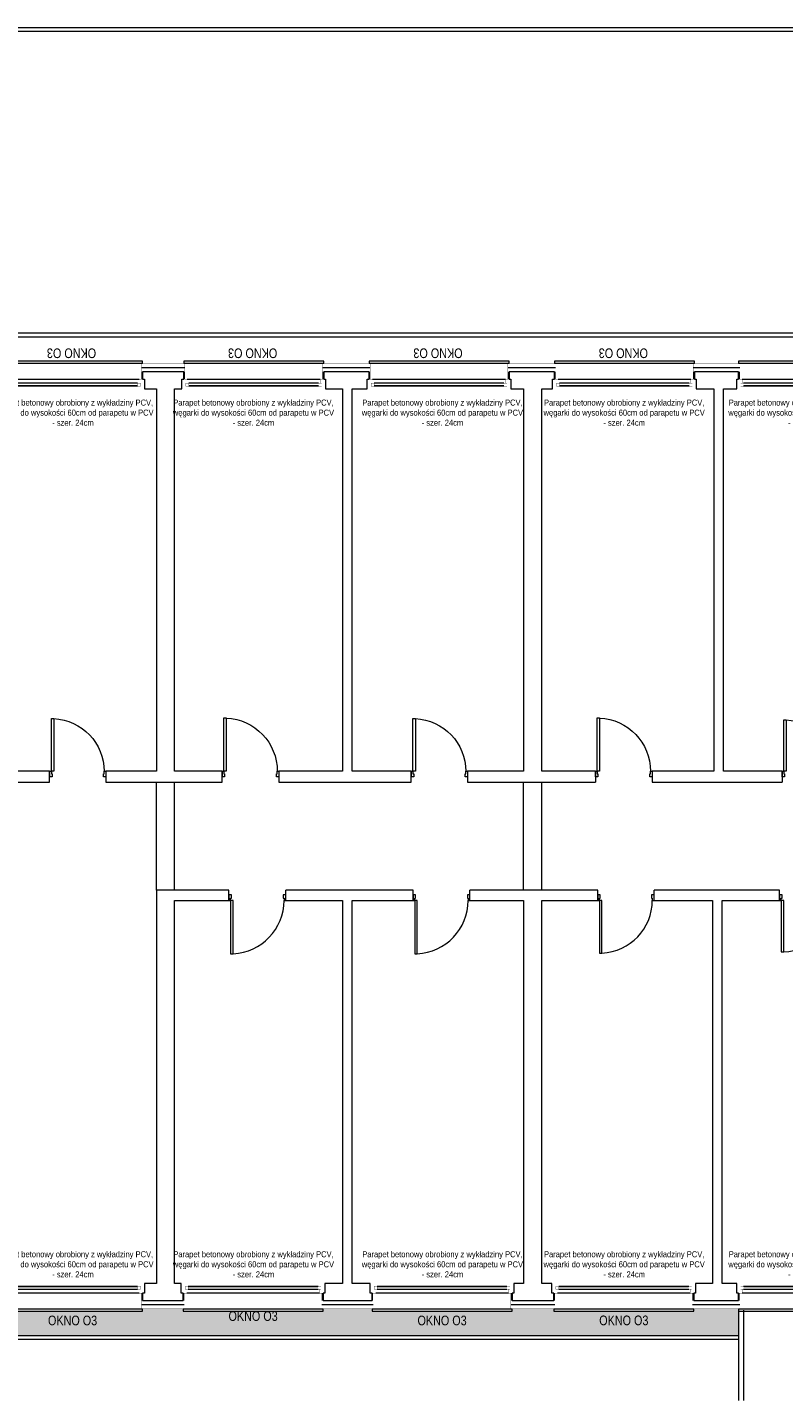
# Model space of a CAD drawing. Header units: millimetres. Extents: x 18880 to 99371, y -5529 to 27899.
# Tile 127 of 161: x 28266 to 29519, y 22079 to 24355. Entities that reach past the tile are written whole.
import ezdxf

# ---------------------------------------------------------------- set-up
doc = ezdxf.new("R2010")
doc.units = ezdxf.units.MM
doc.set_wipeout_variables(frame=1)
doc.linetypes.add('DASHED', pattern=[19.05, 12.7, -6.35])
for name, color, linetype, lineweight in [('AA_HATCH', 251, 'Continuous', 0), ('AA_IZOLACJA', 251, 'Continuous', 0), ('AA_OPIS', 2, 'Continuous', 0), ('AA_WIDOK', 254, 'Continuous', 0), ('Drzwi ArchiCAD_Nr_Pióra__1', 7, 'Continuous', 13), ('Drzwi ArchiCAD_Nr_Pióra__23', 4, 'Continuous', 20), ('Drzwi ArchiCAD_Nr_Pióra__3', 4, 'Continuous', 18), ('K_SCIANY', 90, 'Continuous', 20)]:
    doc.layers.add(name, color=color, linetype=linetype, lineweight=lineweight)
doc.layers.add('Drzwi ArchiCAD', color=7, linetype='Continuous')
doc.layers.add('Okna ArchiCADa', color=7, linetype='Continuous')
doc.styles.add('ARIAL', font='arial.ttf')
doc.styles.add('Arial Narrow', font='txt')
doc.linetypes.add('BATTING', pattern='A,0.0001,-0.1,[134,ltypeshp.shx,S=0.1,R=0,X=-0.1,Y=0],-0.2,[134,ltypeshp.shx,S=0.1,R=180,X=0.1,Y=0],-0.1', length=0.4001)
doc.linetypes.add('STYROPIAN', pattern='A,0.000141,[1,styropian.shx,S=1,R=0,X=0,Y=0],-14.102004', length=14.102145)

# ---------------------------------------------------------------- blocks, each defined once
blk = doc.blocks.new('D1 Drzwi proste 12_33')
at = {"layer": 'Drzwi ArchiCAD_Nr_Pióra__1', "linetype": 'Continuous'}
for p, q in [((-465, 0), (-465, -90)), ((465, 0), (465, -90))]:
    blk.add_line(p, q, dxfattribs=at)
at = {"layer": 'Drzwi ArchiCAD_Nr_Pióra__23', "linetype": 'Continuous'}
for p, q in [((-437, 0), (-465, 0)), ((-465, 0), (-465, -90)), ((-437, -40), (-437, 0)), ((465, 0), (437, 0)), ((437, 0), (437, -40)), ((465, -90), (465, 0)), ((-465, -90), (-425, -90)), ((-425, -40), (-437, -40)), ((-425, -90), (-425, -40)), ((437, -40), (425, -40)), ((425, -40), (425, -90)), ((425, -90), (465, -90))]:
    blk.add_line(p, q, dxfattribs=at)
at = {"layer": 'Drzwi ArchiCAD_Nr_Pióra__3', "linetype": 'Continuous'}
for p, q in [((437, 874), (397, 874)), ((397, 874), (397, 0)), ((437, 0), (437, 874)), ((397, 0), (437, 0))]:
    blk.add_line(p, q, dxfattribs=at)
blk.add_arc((437, 0), 874, 92.6231, 180, dxfattribs=at)
blk = doc.blocks.new('D1 Drzwi proste 12_31')
at = {"layer": 'Drzwi ArchiCAD_Nr_Pióra__1', "linetype": 'Continuous'}
for p, q in [((-470, 0), (-470, -90)), ((470, 0), (470, -90))]:
    blk.add_line(p, q, dxfattribs=at)
at = {"layer": 'Drzwi ArchiCAD_Nr_Pióra__23', "linetype": 'Continuous'}
for p, q in [((-442, 0), (-470, 0)), ((-470, 0), (-470, -90)), ((-442, -40), (-442, 0)), ((470, 0), (442, 0)), ((442, 0), (442, -40)), ((470, -90), (470, 0)), ((-470, -90), (-430, -90)), ((-430, -40), (-442, -40)), ((-430, -90), (-430, -40)), ((442, -40), (430, -40)), ((430, -40), (430, -90)), ((430, -90), (470, -90))]:
    blk.add_line(p, q, dxfattribs=at)
at = {"layer": 'Drzwi ArchiCAD_Nr_Pióra__3', "linetype": 'Continuous'}
for p, q in [((442, 884), (402, 884)), ((402, 884), (402, 0)), ((442, 0), (442, 884)), ((402, 0), (442, 0))]:
    blk.add_line(p, q, dxfattribs=at)
blk.add_arc((442, 0), 884, 92.5935, 180, dxfattribs=at)
blk = doc.blocks.new('D1 Drzwi proste 12_34')
at = {"layer": 'Drzwi ArchiCAD_Nr_Pióra__1', "linetype": 'Continuous'}
for p, q in [((-455, 0), (-455, -90)), ((455, 0), (455, -90))]:
    blk.add_line(p, q, dxfattribs=at)
at = {"layer": 'Drzwi ArchiCAD_Nr_Pióra__23', "linetype": 'Continuous'}
for p, q in [((-427, 0), (-455, 0)), ((-455, 0), (-455, -90)), ((-427, -40), (-427, 0)), ((455, 0), (427, 0)), ((427, 0), (427, -40)), ((455, -90), (455, 0)), ((-455, -90), (-415, -90)), ((-415, -40), (-427, -40)), ((-415, -90), (-415, -40)), ((427, -40), (415, -40)), ((415, -40), (415, -90)), ((415, -90), (455, -90))]:
    blk.add_line(p, q, dxfattribs=at)
at = {"layer": 'Drzwi ArchiCAD_Nr_Pióra__3', "linetype": 'Continuous'}
for p, q in [((427, 854), (387, 854)), ((387, 854), (387, 0)), ((427, 0), (427, 854)), ((387, 0), (427, 0))]:
    blk.add_line(p, q, dxfattribs=at)
blk.add_arc((427, 0), 854, 92.6846, 180, dxfattribs=at)
blk = doc.blocks.new('D1 Drzwi proste 12_35')
at = {"layer": 'Drzwi ArchiCAD_Nr_Pióra__1', "linetype": 'Continuous'}
for p, q in [((-470, 0), (-470, -90)), ((470, 0), (470, -90))]:
    blk.add_line(p, q, dxfattribs=at)
at = {"layer": 'Drzwi ArchiCAD_Nr_Pióra__23', "linetype": 'Continuous'}
for p, q in [((-442, 0), (-470, 0)), ((-470, 0), (-470, -90)), ((-442, -40), (-442, 0)), ((470, 0), (442, 0)), ((442, 0), (442, -40)), ((470, -90), (470, 0)), ((-470, -90), (-430, -90)), ((-430, -40), (-442, -40)), ((-430, -90), (-430, -40)), ((442, -40), (430, -40)), ((430, -40), (430, -90)), ((430, -90), (470, -90))]:
    blk.add_line(p, q, dxfattribs=at)
at = {"layer": 'Drzwi ArchiCAD_Nr_Pióra__3', "linetype": 'Continuous'}
for p, q in [((442, 884), (402, 884)), ((402, 884), (402, 0)), ((442, 0), (442, 884)), ((402, 0), (442, 0))]:
    blk.add_line(p, q, dxfattribs=at)
blk.add_arc((442, 0), 884, 92.5935, 180, dxfattribs=at)
blk = doc.blocks.new('D1 Drzwi proste 12_36')
at = {"layer": 'Drzwi ArchiCAD_Nr_Pióra__1', "linetype": 'Continuous'}
for p, q in [((-465, 0), (-465, -90)), ((465, 0), (465, -90))]:
    blk.add_line(p, q, dxfattribs=at)
at = {"layer": 'Drzwi ArchiCAD_Nr_Pióra__23', "linetype": 'Continuous'}
for p, q in [((-437, 0), (-465, 0)), ((-465, 0), (-465, -90)), ((-437, -40), (-437, 0)), ((465, 0), (437, 0)), ((437, 0), (437, -40)), ((465, -90), (465, 0)), ((-465, -90), (-425, -90)), ((-425, -40), (-437, -40)), ((-425, -90), (-425, -40)), ((437, -40), (425, -40)), ((425, -40), (425, -90)), ((425, -90), (465, -90))]:
    blk.add_line(p, q, dxfattribs=at)
at = {"layer": 'Drzwi ArchiCAD_Nr_Pióra__3', "linetype": 'Continuous'}
for p, q in [((437, 874), (397, 874)), ((397, 874), (397, 0)), ((437, 0), (437, 874)), ((397, 0), (437, 0))]:
    blk.add_line(p, q, dxfattribs=at)
blk.add_arc((437, 0), 874, 92.6231, 180, dxfattribs=at)
blk = doc.blocks.new('D1 Drzwi proste 12_37')
at = {"layer": 'Drzwi ArchiCAD_Nr_Pióra__1', "linetype": 'Continuous'}
for p, q in [((-455, 0), (-455, -90)), ((455, 0), (455, -90))]:
    blk.add_line(p, q, dxfattribs=at)
at = {"layer": 'Drzwi ArchiCAD_Nr_Pióra__23', "linetype": 'Continuous'}
for p, q in [((-427, 0), (-455, 0)), ((-455, 0), (-455, -90)), ((-427, -40), (-427, 0)), ((455, 0), (427, 0)), ((427, 0), (427, -40)), ((455, -90), (455, 0)), ((-455, -90), (-415, -90)), ((-415, -40), (-427, -40)), ((-415, -90), (-415, -40)), ((427, -40), (415, -40)), ((415, -40), (415, -90)), ((415, -90), (455, -90))]:
    blk.add_line(p, q, dxfattribs=at)
at = {"layer": 'Drzwi ArchiCAD_Nr_Pióra__3', "linetype": 'Continuous'}
for p, q in [((427, 854), (387, 854)), ((387, 854), (387, 0)), ((427, 0), (427, 854)), ((387, 0), (427, 0))]:
    blk.add_line(p, q, dxfattribs=at)
blk.add_arc((427, 0), 854, 92.6846, 180, dxfattribs=at)
blk = doc.blocks.new('O1 rozwierane 12_23')
at = {"layer": 'AA_IZOLACJA', "linetype": 'STYROPIAN', "ltscale": 0.2}
for points in [[(-1135, 120), (-1135, 0)], [(1165, 120), (1165, 0)]]:
    blk.add_lwpolyline(points, dxfattribs=at)
at = {"layer": 'AA_WIDOK', "color": 4}
blk.add_lwpolyline([(-1145, 260), (-1145, 300), (1175, 300), (1175, 260)], dxfattribs=at)
at = {"layer": 'AA_WIDOK', "linetype": 'DASHED', "ltscale": 0.5}
blk.add_lwpolyline([(-1145, 260), (1175, 260)], dxfattribs=at)
at = {"layer": 'AA_WIDOK', "const_width": 3}
for points in [[(-1125, 260), (-1125, 0)], [(1155, 260), (1155, 0)]]:
    blk.add_lwpolyline(points, dxfattribs=at)
at = {"color": 4}
blk.add_wipeout([(1090, -115), (1090, -65), (1115, -65), (1115, 0), (-1085, 0), (-1085, -65), (-1060, -65), (-1060, -115)], dxfattribs=at).dxf.layer = 'AA_WIDOK'
at = {"layer": 'AA_WIDOK', "color": 4, "const_width": 3}
for points in [[(-1085, 0), (-1175, 0)], [(-1175, 0), (-1175, -90)], [(-1085, -65), (-1085, 0)], [(1205, 0), (1115, 0)], [(1115, 0), (1115, -65)], [(1205, -90), (1205, 0)], [(-1175, -90), (-1110, -90)], [(-1110, -90), (-1110, -65)], [(-1110, -65), (-1085, -65)], [(-1060, -65), (-1110, -65)], [(-1110, -65), (-1110, -115)], [(-1110, -115), (-1060, -115)], [(-1060, -115), (-1060, -65)], [(-1060, -80), (1090, -80)], [(-1060, -90), (1090, -90)], [(-1060, -100), (1090, -100)], [(1140, -65), (1090, -65)], [(1090, -65), (1090, -115)], [(1090, -115), (1140, -115)], [(1115, -65), (1140, -65)], [(1140, -65), (1140, -90)], [(1140, -115), (1140, -65)], [(1140, -90), (1205, -90)]]:
    blk.add_lwpolyline(points, dxfattribs=at)
at = {"layer": 'AA_WIDOK', "color": 4}
for points in [[(1115, 0), (-1085, 0)], [(-1060, -65), (1090, -65)], [(-1060, -115), (1090, -115)], [(-1060, -115), (1090, -115)]]:
    blk.add_lwpolyline(points, dxfattribs=at)

msp = doc.modelspace()

# ---------------------------------------------------------------- hatches: boundary and pattern name
at = {"layer": 'AA_HATCH'}
h = msp.add_hatch(dxfattribs=at)
h.set_pattern_fill('AR-CONC', color=256, scale=0.1)
h.paths.add_polyline_path([(26376.01574, 22231.37583), (26331.01574, 22231.37583), (26331.01574, 22227.37583), (26099.01574, 22227.37583), (26099.01574, 22231.37583), (26045.01574, 22231.37583), (26045.01574, 22227.37583), (25813.01574, 22227.37583), (25813.01574, 22231.37583), (25746.01574, 22231.37583), (25746.01574, 22227.37583), (25514.01574, 22227.37583), (25514.01574, 22231.37583), (25448.01574, 22231.37583), (25448.01574, 22227.37583), (25216.01574, 22227.37583), (25216.01574, 22231.37583), (25145.01574, 22231.37583), (25145.01574, 22227.37583), (24913.01574, 22227.37583), (24913.01574, 22231.37583), (24789.01574, 22231.37583), (24789.01574, 22227.37583), (24680.01574, 22227.37583), (24680.01574, 22231.37583), (24660.36583, 22231.37583), (24660.36583, 22187.37583), (26376.01574, 22187.37583)])
h.paths.add_polyline_path([(29444.01574, 22231.37583), (29370.01574, 22231.37583), (29370.01574, 22227.37583), (29138.01574, 22227.37583), (29138.01574, 22231.37583), (29069.01574, 22231.37583), (29069.01574, 22227.37583), (28837.01574, 22227.37583), (28837.01574, 22231.37583), (28756.01574, 22231.37583), (28756.01574, 22227.37583), (28524.01574, 22227.37583), (28524.01574, 22231.37583), (28457.01574, 22231.37583), (28457.01574, 22227.37583), (28225.01574, 22227.37583), (28225.01574, 22231.37583), (28157.01574, 22231.37583), (28157.01574, 22227.37583), (27925.01574, 22227.37583), (27925.01574, 22231.37583), (27851.01574, 22231.37583), (27851.01574, 22227.37583), (27619.01574, 22227.37583), (27619.01574, 22231.37583), (27546.01574, 22231.37583), (27546.01574, 22227.37583), (27314.01574, 22227.37583), (27314.01574, 22231.37583), (27235.01574, 22231.37583), (27235.01574, 22227.37583), (27003.01574, 22227.37583), (27003.01574, 22231.37583), (26924.01574, 22231.37583), (26924.01574, 22227.37583), (26692.01574, 22227.37583), (26692.01574, 22231.37583), (26644.01574, 22231.37583), (26644.01574, 22187.37583), (29444.01574, 22187.37583)])

# ---------------------------------------------------------------- linework, layer by layer
for points in [[(27574.51574, 24355.37583), (30596.01574, 24355.37583)], [(27568.51574, 24349.37583), (27568.51574, 24305.37583), (27356.01574, 24305.37583), (27356.01574, 23842.37583), (30552.01574, 23842.37583), (30552.01574, 24349.37583)], [(30546.01574, 24349.37583), (30546.01574, 23848.37583), (27362.01574, 23848.37583), (27362.01574, 24299.37583), (27574.51574, 24299.37583), (27574.51574, 24349.37583)], [(27574.51574, 24349.37583), (30596.01574, 24349.37583)], [(26644.01574, 22187.37583), (29444.01574, 22187.37583)], [(26644.01574, 22181.37583), (29444.01574, 22181.37583)]]:
    msp.add_lwpolyline(points, dxfattribs=at)
at = {"layer": 'AA_IZOLACJA', "linetype": 'BATTING', "ltscale": 16}
for points in [[(28527.01574, 23791.37583), (28455.01574, 23791.37583)], [(28834.01574, 23791.37583), (28755.01574, 23791.37583)], [(29141.01574, 23791.37583), (29062.01574, 23791.37583)], [(29446.01574, 23791.37583), (29369.01574, 23791.37583)]]:
    msp.add_lwpolyline(points, dxfattribs=at)
at = {"layer": 'AA_WIDOK', "const_width": 0.3}
for points in [[(28527.01574, 23798.37583), (28455.01574, 23798.37583)], [(28834.01574, 23798.37583), (28755.01574, 23798.37583)], [(29141.01574, 23798.37583), (29062.01574, 23798.37583)], [(29446.01574, 23798.37583), (29369.01574, 23798.37583)]]:
    msp.add_lwpolyline(points, dxfattribs=at)
at = {"layer": 'K_SCIANY'}
for points in [[(28222.01574, 23763.37583), (28222.01574, 23772.37583), (28225.01574, 23772.37583), (28225.01574, 23784.37583), (28154.04428, 23784.37583), (28154.04428, 23772.37583), (28157.04428, 23772.37583), (28157.04428, 23763.37583), (28157.04428, 23756.37583), (28189.01574, 23756.37583), (28189.01574, 23122.37583), (28099.01574, 23122.37583), (28099.01574, 23113.37583), (28099.01574, 23104.37583), (28303.01574, 23104.37583), (28303.01574, 23113.37583), (28303.01574, 23122.37583), (28205.01574, 23122.37583), (28205.01574, 23756.37583), (28222.01574, 23756.37583)], [(28588.8361, 23113.37583), (28588.8361, 23122.37583), (28510.01574, 23122.37583), (28510.01574, 23756.37583), (28522.01574, 23756.37583), (28522.01574, 23763.37583), (28522.01574, 23772.37583), (28525.01574, 23772.37583), (28525.01574, 23784.37583), (28457.01574, 23784.37583), (28457.01574, 23772.37583), (28460.01574, 23772.37583), (28460.01574, 23763.37583), (28460.01574, 23756.37583), (28480.01574, 23756.37583), (28480.01574, 23122.37583), (28396.01574, 23122.37583), (28396.01574, 23113.37583), (28396.01574, 23104.37583), (28588.8361, 23104.37583)], [(28902.01574, 23104.37583), (28902.01574, 23113.37583), (28902.01574, 23122.37583), (28804.01574, 23122.37583), (28804.01574, 23756.37583), (28829.01574, 23756.37583), (28829.01574, 23763.37583), (28829.01574, 23772.37583), (28832.01574, 23772.37583), (28832.01574, 23784.37583), (28757.01574, 23784.37583), (28757.01574, 23772.37583), (28760.01574, 23772.37583), (28760.01574, 23763.37583), (28760.01574, 23756.37583), (28788.01574, 23756.37583), (28788.01574, 23122.37583), (28682.8361, 23122.37583), (28682.8361, 23113.37583), (28682.8361, 23104.37583)]]:
    msp.add_lwpolyline(points, close=True, dxfattribs=at)
for points in [[(29118.01574, 23122.37583), (29118.01574, 23756.37583), (29136.01574, 23756.37583), (29136.01574, 23763.37583), (29136.01574, 23772.37583), (29139.01574, 23772.37583), (29139.01574, 23784.37583), (29064.01574, 23784.37583), (29064.01574, 23772.37583), (29067.01574, 23772.37583), (29067.01574, 23763.37583), (29067.01574, 23756.37583), (29088.01574, 23756.37583), (29088.01574, 23122.37583)], [(29419.01574, 23122.37583), (29419.01574, 23756.37583), (29441.01574, 23756.37583), (29441.01574, 23763.37583), (29441.01574, 23772.37583), (29444.01574, 23772.37583), (29444.01574, 23784.37583), (29371.01574, 23784.37583), (29371.01574, 23772.37583), (29374.01574, 23772.37583), (29374.01574, 23763.37583), (29374.01574, 23756.37583), (29403.01574, 23756.37583), (29403.01574, 23122.37583)], [(28480.01574, 22925.37583), (28480.01574, 23104.37583)], [(28510.01574, 22925.37583), (28510.01574, 23104.37583)], [(28995.01574, 23122.37583), (28995.01574, 23113.37583)], [(29088.01574, 23122.37583), (28995.01574, 23122.37583)], [(28995.01574, 23113.37583), (28995.01574, 23104.37583)], [(28995.01574, 23104.37583), (29207.01574, 23104.37583)], [(29088.01574, 22925.37583), (29088.01574, 23104.37583)], [(29207.01574, 23122.37583), (29118.01574, 23122.37583)], [(29118.01574, 22925.37583), (29118.01574, 23104.37583)], [(29207.01574, 23122.37583), (29207.01574, 23113.37583)], [(29207.01574, 23113.37583), (29207.01574, 23104.37583)], [(29301.01574, 23122.37583), (29301.01574, 23113.37583)], [(29403.01574, 23122.37583), (29301.01574, 23122.37583)], [(29301.01574, 23113.37583), (29301.01574, 23104.37583)], [(29301.01574, 23104.37583), (29516.01574, 23104.37583)], [(29516.01574, 23122.37583), (29419.01574, 23122.37583)], [(29516.01574, 23122.37583), (29516.01574, 23113.37583)], [(29516.01574, 23113.37583), (29516.01574, 23104.37583)], [(28480.01574, 22925.37583), (28480.01574, 22273.37583), (28460.01574, 22273.37583), (28460.01574, 22266.37583), (28460.01574, 22257.37583), (28457.01574, 22257.37583), (28457.01574, 22245.37583), (28480.01574, 22245.37583), (28510.01574, 22245.37583), (28524.01574, 22245.37583), (28524.01574, 22257.37583), (28521.01574, 22257.37583), (28521.01574, 22266.37583), (28521.01574, 22273.37583), (28510.01574, 22273.37583), (28510.01574, 22908.37583)], [(28600.01574, 22925.37583), (28480.01574, 22925.37583)], [(28600.01574, 22917.37583), (28600.01574, 22925.37583)], [(28694.01574, 22917.37583), (28694.01574, 22925.37583)], [(28905.01574, 22925.37583), (28694.01574, 22925.37583)], [(28905.01574, 22917.37583), (28905.01574, 22925.37583)], [(28999.01574, 22917.37583), (28999.01574, 22925.37583)], [(29211.01574, 22925.37583), (28999.01574, 22925.37583)], [(29211.01574, 22917.37583), (29211.01574, 22925.37583)], [(29304.01574, 22917.37583), (29304.01574, 22925.37583)], [(29512.01574, 22925.37583), (29304.01574, 22925.37583)], [(29512.01574, 22917.37583), (29512.01574, 22925.37583)], [(28510.01574, 22908.37583), (28600.01574, 22908.37583)], [(28600.01574, 22908.37583), (28600.01574, 22917.37583)], [(28694.01574, 22908.37583), (28694.01574, 22917.37583)], [(28694.01574, 22908.37583), (28788.01574, 22908.37583)], [(28788.01574, 22908.37583), (28788.01574, 22273.37583), (28759.01574, 22273.37583), (28759.01574, 22266.37583), (28759.01574, 22257.37583), (28756.01574, 22257.37583), (28756.01574, 22245.37583), (28837.01574, 22245.37583), (28837.01574, 22257.37583), (28834.01574, 22257.37583), (28834.01574, 22266.37583), (28834.01574, 22273.37583), (28804.01574, 22273.37583), (28804.01574, 22908.37583)], [(28804.01574, 22908.37583), (28905.01574, 22908.37583)], [(28905.01574, 22908.37583), (28905.01574, 22917.37583)], [(28999.01574, 22908.37583), (28999.01574, 22917.37583)], [(28999.01574, 22908.37583), (29088.01574, 22908.37583)], [(29088.01574, 22908.37583), (29088.01574, 22273.37583), (29072.01574, 22273.37583), (29072.01574, 22266.37583), (29072.01574, 22257.37583), (29069.01574, 22257.37583), (29069.01574, 22245.37583), (29088.01574, 22245.37583), (29118.01574, 22245.37583), (29138.01574, 22245.37583), (29138.01574, 22257.37583), (29135.01574, 22257.37583), (29135.01574, 22266.37583), (29135.01574, 22273.37583), (29118.01574, 22273.37583), (29118.01574, 22908.37583)], [(29118.01574, 22908.37583), (29211.01574, 22908.37583)], [(29211.01574, 22908.37583), (29211.01574, 22917.37583)], [(29304.01574, 22908.37583), (29304.01574, 22917.37583)], [(29304.01574, 22908.37583), (29401.01574, 22908.37583)], [(29401.01574, 22908.37583), (29401.01574, 22273.37583), (29373.01574, 22273.37583), (29373.01574, 22266.37583), (29373.01574, 22257.37583), (29370.01574, 22257.37583), (29370.01574, 22245.37583), (29444.01574, 22245.37583), (29444.01574, 22257.37583), (29441.01574, 22257.37583), (29441.01574, 22266.37583), (29441.01574, 22273.37583), (29417.01574, 22273.37583), (29417.01574, 22908.37583)], [(29417.01574, 22908.37583), (29512.01574, 22908.37583)], [(29512.01574, 22908.37583), (29512.01574, 22917.37583)]]:
    msp.add_lwpolyline(points, dxfattribs=at)

# ---------------------------------------------------------------- block references
at = {"layer": 'Drzwi ArchiCAD', "linetype": 'Continuous', "xscale": -0.1, "yscale": 0.1, "zscale": 0.1}
for name, p in [('D1 Drzwi proste 12_33', (28349.51574, 23122.37583)), ('D1 Drzwi proste 12_31', (28635.8361, 23122.37583)), ('D1 Drzwi proste 12_33', (28948.51574, 23122.37583)), ('D1 Drzwi proste 12_31', (29254.01574, 23122.37583)), ('D1 Drzwi proste 12_34', (29561.51574, 23122.37583))]:
    msp.add_blockref(name, p, dxfattribs=at)
at = {"layer": 'Drzwi ArchiCAD', "linetype": 'Continuous', "xscale": 0.1, "yscale": 0.1, "zscale": 0.1, "rotation": 180}
for name, p in [('D1 Drzwi proste 12_35', (28647.01574, 22908.37583)), ('D1 Drzwi proste 12_35', (28952.01574, 22908.37583)), ('D1 Drzwi proste 12_36', (29257.51574, 22908.37583)), ('D1 Drzwi proste 12_37', (29557.51574, 22908.37583))]:
    msp.add_blockref(name, p, dxfattribs=at)

# ---------------------------------------------------------------- texts
at = {"layer": 'AA_OPIS', "char_height": 10, "width": 299.9998938, "attachment_point": 1, "style": 'Arial Narrow'}
for insert in [(28191.62321, 23738.58675), (28490.62321, 23738.58675), (28803.62321, 23738.58675), (29104.62321, 23738.58675), (29410.62321, 23738.58675)]:
    msp.add_mtext('\\pxqc;{\\fArial Narrow|b0|i0|c238|p34;\\C9;\\c13081809;Parapet betonowy obrobiony z wykładziny PCV,\\Pwęgarki do wysokości 60cm od parapetu w PCV\\P- szer. 24cm}', dxfattribs=dict(at, insert=insert))

# ---------------------------------------------------------------- next in the draw order: block references
at = {"layer": 'Okna ArchiCADa', "linetype": 'Continuous', "xscale": -0.1, "yscale": 0.1, "zscale": 0.1}
for p in [(28342.51574, 23772.37583), (28642.51574, 23772.37583), (28949.51574, 23772.37583), (29256.51574, 23772.37583), (29561.51574, 23772.37583)]:
    msp.add_blockref('O1 rozwierane 12_23', p, dxfattribs=at)
at = {"layer": 'Okna ArchiCADa', "linetype": 'Continuous', "xscale": -0.1, "yscale": 0.1, "zscale": 0.1, "rotation": 180}
for p in [(28339.51574, 22257.37583), (28638.51574, 22257.37583), (28951.51574, 22257.37583), (29252.51574, 22257.37583), (29558.51574, 22257.37583)]:
    msp.add_blockref('O1 rozwierane 12_23', p, dxfattribs=at)

# ---------------------------------------------------------------- next in the draw order: linework, layer by layer
at = {"layer": 'AA_HATCH'}
for points in [[(29444.01574, 22229.37583), (29444.01574, 22079.37583)], [(29452.01574, 22229.37583), (29452.01574, 22079.37583)]]:
    msp.add_lwpolyline(points, dxfattribs=at)
at = {"layer": 'AA_IZOLACJA', "linetype": 'STYROPIAN', "ltscale": 1.4}
for points in [[(28455.01574, 22238.37583), (28526.01574, 22238.37583)], [(28754.01574, 22238.37583), (28839.01574, 22238.37583)], [(29067.01574, 22238.37583), (29140.01574, 22238.37583)], [(29368.01574, 22238.37583), (29446.01574, 22238.37583)]]:
    msp.add_lwpolyline(points, dxfattribs=at)
at = {"layer": 'AA_IZOLACJA', "linetype": 'STYROPIAN', "ltscale": 0.2}
for points in [[(28456.01574, 22245.37583), (28456.01574, 22257.37583)], [(28525.01574, 22245.37583), (28525.01574, 22257.37583)], [(28755.01574, 22245.37583), (28755.01574, 22257.37583)], [(28838.01574, 22245.37583), (28838.01574, 22257.37583)], [(29068.01574, 22245.37583), (29068.01574, 22257.37583)], [(29139.01574, 22245.37583), (29139.01574, 22257.37583)], [(29369.01574, 22245.37583), (29369.01574, 22257.37583)], [(29445.01574, 22245.37583), (29445.01574, 22257.37583)]]:
    msp.add_lwpolyline(points, dxfattribs=at)
at = {"layer": 'AA_WIDOK', "const_width": 0.3}
for points in [[(28455.01574, 22231.37583), (28455.01574, 22257.37583)], [(28526.01574, 22231.37583), (28526.01574, 22257.37583)], [(28754.01574, 22231.37583), (28754.01574, 22257.37583)], [(28839.01574, 22231.37583), (28839.01574, 22257.37583)], [(29067.01574, 22231.37583), (29067.01574, 22257.37583)], [(29140.01574, 22231.37583), (29140.01574, 22257.37583)], [(29368.01574, 22231.37583), (29368.01574, 22257.37583)], [(29446.01574, 22231.37583), (29446.01574, 22257.37583)], [(28455.01574, 22231.37583), (28526.01574, 22231.37583)], [(28754.01574, 22231.37583), (28839.01574, 22231.37583)], [(29067.01574, 22231.37583), (29140.01574, 22231.37583)], [(29368.01574, 22231.37583), (29446.01574, 22231.37583)]]:
    msp.add_lwpolyline(points, dxfattribs=at)

# ---------------------------------------------------------------- next in the draw order: texts
at = {"layer": 'AA_OPIS', "char_height": 16, "width": 300, "attachment_point": 2, "rotation": 180, "style": 'ARIAL'}
for insert in [(28339.25071, 23807.37583), (28639.25071, 23807.37583), (28946.25071, 23807.37583), (29253.25071, 23807.37583)]:
    msp.add_mtext('{\\W0.8;OKNO O3}', dxfattribs=dict(at, insert=insert))
at = {"layer": 'AA_OPIS'}
for s, insert, char_height, width, attachment_point, style in [('\\pxqc;{\\fArial Narrow|b0|i0|c238|p34;\\C9;\\c13081809;Parapet betonowy obrobiony z wykładziny PCV,\\Pwęgarki do wysokości 60cm od parapetu w PCV\\P- szer. 24cm}', (28191.62321, 22326.87058), 10, 299.9998938, 1, 'Arial Narrow'), ('\\pxqc;{\\fArial Narrow|b0|i0|c238|p34;\\C9;\\c13081809;Parapet betonowy obrobiony z wykładziny PCV,\\Pwęgarki do wysokości 60cm od parapetu w PCV\\P- szer. 24cm}', (28490.62321, 22326.87058), 10, 299.9998938, 1, 'Arial Narrow'), ('\\pxqc;{\\fArial Narrow|b0|i0|c238|p34;\\C9;\\c13081809;Parapet betonowy obrobiony z wykładziny PCV,\\Pwęgarki do wysokości 60cm od parapetu w PCV\\P- szer. 24cm}', (28803.62321, 22326.87058), 10, 299.9998938, 1, 'Arial Narrow'), ('\\pxqc;{\\fArial Narrow|b0|i0|c238|p34;\\C9;\\c13081809;Parapet betonowy obrobiony z wykładziny PCV,\\Pwęgarki do wysokości 60cm od parapetu w PCV\\P- szer. 24cm}', (29104.62321, 22326.87058), 10, 299.9998938, 1, 'Arial Narrow'), ('\\pxqc;{\\fArial Narrow|b0|i0|c238|p34;\\C9;\\c13081809;Parapet betonowy obrobiony z wykładziny PCV,\\Pwęgarki do wysokości 60cm od parapetu w PCV\\P- szer. 24cm}', (29410.62321, 22326.87058), 10, 299.9998938, 1, 'Arial Narrow'), ('{\\W0.8;OKNO O3}', (28341.01574, 22220.1028), 16, 300, 2, 'ARIAL'), ('{\\W0.8;OKNO O3}', (28640.01574, 22227.37583), 16, 300, 2, 'ARIAL'), ('{\\W0.8;OKNO O3}', (28953.01574, 22220.1028), 16, 300, 2, 'ARIAL'), ('{\\W0.8;OKNO O3}', (29254.01574, 22220.24388), 16, 300, 2, 'ARIAL')]:
    msp.add_mtext(s, dxfattribs=dict(at, insert=insert, char_height=char_height, width=width, attachment_point=attachment_point, style=style))

doc.saveas('drawing.dxf')
